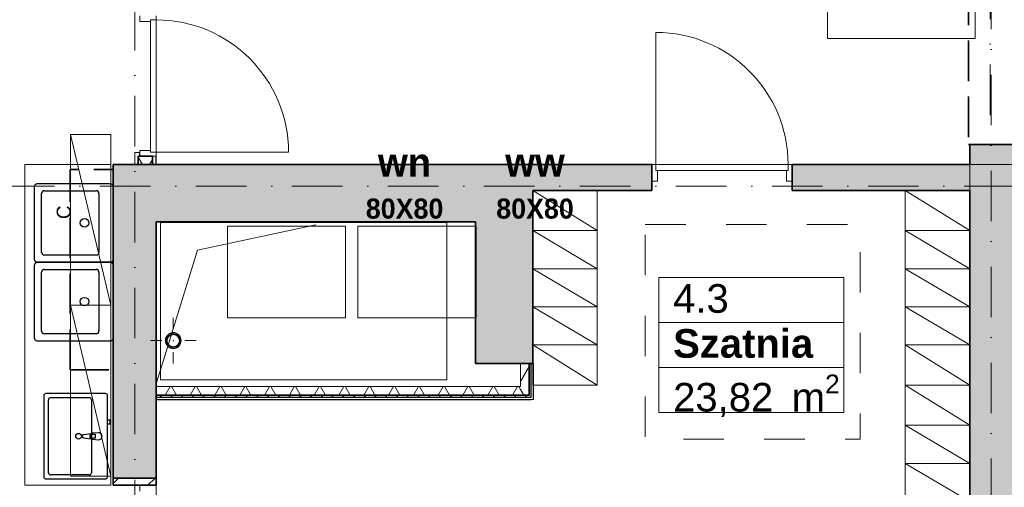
# Model space of a CAD drawing. Header units: millimetres. Extents: x -148444 to 51443, y -4810 to 453290.
# Tile 206 of 256: x 14775 to 21650, y 77273 to 80539. Entities that reach past the tile are written whole.
import ezdxf

# ---------------------------------------------------------------- set-up
doc = ezdxf.new("R2010")
doc.units = ezdxf.units.MM
for name, pattern in [('Krawędzie ukryte', [3.912222, 2.822222, -1.09]), ('Kropki i Kreski', [6.702778, 3.527778, -1.763889, 0, -1.411111]), ('Przerywana', [5.644444, 2.822222, -2.822222])]:
    doc.linetypes.add(name, pattern=pattern)
for name, color, linetype in [('- strefy pomieszczeń', 8, 'Continuous'), ('2D - Ogólne', 8, 'Continuous'), ('2D - Rysunki i Obrazki', 8, 'Continuous'), ('Drzwi Archicad', 8, 'Continuous'), ('Instalacje - Went_Klim', 8, 'Continuous'), ('Konstrukcja - Belki', 8, 'Continuous'), ('Konstrukcja - Siatka mod', 8, 'Continuous'), ('Konstrukcja - Stropy', 8, 'Continuous'), ('Konstrukcja - Ściany działowe', 8, 'Continuous'), ('Konstrukcja - Ściany nośne wew..P', 8, 'Continuous'), ('Opisy - Etykiety', 8, 'Continuous'), ('PIONY INST', 8, 'Continuous'), ('Wnętrze - Umeblowanie', 8, 'Continuous'), ('Wnętrze - Wyposażenie', 8, 'Continuous')]:
    doc.layers.add(name, color=color, linetype=linetype)
doc.styles.add('STYL_AUTOMATYCZNY_1', font='arial.ttf')
doc.styles.add('STYL_AUTOMATYCZNY_11', font='txt')
doc.styles.add('STYL_AUTOMATYCZNY_2', font='arial.ttf')
doc.styles.add('STYL_AUTOMATYCZNY_8', font='txt')
pattern_1 = [(60, (-220940.59, 363284.62), (-129.90381, 75), []), (120, (-220940.59, 363284.62), (129.90381, 75), [])]

msp = doc.modelspace()

# ---------------------------------------------------------------- hatches: boundary and pattern name
at = {"layer": 'Konstrukcja - Ściany działowe', "linetype": 'Continuous', "lineweight": 13}
h = msp.add_hatch(dxfattribs=at)
h.set_pattern_fill('Izolacja_miękka_0006', color=8, style=0, pattern_type=2)
h.set_pattern_definition(pattern_1)
h.paths.add_polyline_path([(15603, 79526.9), (15703, 79526.9), (15703, 79585.9), (15613, 79585.9), (15603, 79585.9)])
for points in [[(18358, 79346.9), (19188, 79346.9), (19188, 79526.9), (18358, 79526.9)], [(21708, 79346.9), (21708, 79526.9), (20168, 79526.9), (20168, 79346.9)]]:
    msp.add_hatch(color=8, dxfattribs=at).paths.add_polyline_path(points)
h = msp.add_hatch(dxfattribs=at)
h.set_pattern_fill('Izolacja_miękka_0006', color=8, style=0, pattern_type=2)
h.set_pattern_definition(pattern_1)
h.paths.add_polyline_path([(18332, 77976.9), (18332, 78136.9), (18272, 78136.9), (18272, 77976.9)])
h = msp.add_hatch(dxfattribs=at)
h.set_pattern_fill('Izolacja_miękka_0006', color=8, style=0, pattern_type=2)
h.set_pattern_definition(pattern_1)
h.paths.add_polyline_path([(18272, 77976.9), (15728, 77976.9), (15728, 77916.9), (18272, 77916.9)])
h = msp.add_hatch(dxfattribs=at)
h.set_pattern_fill('Izolacja_miękka_0006', color=8, style=0, pattern_type=2)
h.set_pattern_definition(pattern_1)
h.paths.add_polyline_path([(18272, 77916.9), (18332, 77916.9), (18272, 77976.9)])
h = msp.add_hatch(dxfattribs=at)
h.set_pattern_fill('Gips_0006', color=8, style=0, pattern_type=2)
h.set_pattern_definition([(0, (-220940.59, 363284.615), (0, 75), [0, -75])])
h.paths.add_polyline_path([(18332, 77916.9), (15728, 77916.9), (15728, 77901.9), (18332, 77901.9)])
at = {"layer": 'Konstrukcja - Ściany nośne wew..P', "linetype": 'Continuous', "lineweight": 13}
for points in [[(21408, 79666.9), (21408, 79526.9), (21708, 79526.9), (21708, 79666.9)], [(15728, 79126.9), (15428, 79526.9), (15428, 79126.9)], [(15728, 79526.9), (15428, 79526.9), (15728, 79126.9)], [(15728, 79126.9), (17958, 79126.9), (17958, 79526.9), (15728, 79526.9)], [(17958, 79126.9), (18358, 79526.9), (17958, 79526.9)], [(17958, 79126.9), (18358, 79126.9), (18358, 79526.9)], [(21708, 74476.9), (21708, 79346.9), (21408, 79346.9), (21408, 74476.9)], [(15428, 79126.9), (15428, 77336.9), (15728, 77336.9), (15728, 79126.9)], [(17958, 79126.9), (17958, 78136.9), (18358, 78136.9), (18358, 79126.9)]]:
    msp.add_hatch(color=8, dxfattribs=at).paths.add_polyline_path(points)
h = msp.add_hatch(dxfattribs=at)
h.set_pattern_fill('Bloczki_ceramiczne_0006', color=8, style=0, pattern_type=2)
h.set_pattern_definition([(45, (-220940.59, 363284.62), (-127.27922, 127.27922), [])])
h.paths.add_polyline_path([(15428, 77336.9), (15428, 77286.8), (15728, 77286.8), (15728, 77336.9)])
at = {"layer": 'PIONY INST', "linetype": 'Continuous', "lineweight": 13}
h = msp.add_hatch(color=8, dxfattribs=at)
h.paths.add_polyline_path([(15847.2, 78352.6, 0.414214), (15792.2, 78297.6, 0.414214), (15847.2, 78242.6, 0.414214), (15902.2, 78297.6, 0.414214)])
h.paths.add_polyline_path([(15847.2, 78342.6, -1), (15847.2, 78252.6, -1)], flags=0)

# ---------------------------------------------------------------- linework, layer by layer
at = {"layer": '- strefy pomieszczeń', "color": 8, "linetype": 'Continuous', "lineweight": 13, "ltscale": 100}
for p, q in [((19237.4, 78737.8), (20529.2, 78737.8)), ((19237.4, 78423.5), (19237.4, 78737.8)), ((20529.2, 78737.8), (20529.2, 78423.5)), ((20529.2, 78423.5), (19237.4, 78423.5)), ((19237.4, 78423.5), (20529.2, 78423.5)), ((19237.4, 78109.2), (19237.4, 78423.5)), ((20529.2, 78423.5), (20529.2, 78109.2)), ((20529.2, 78109.2), (19237.4, 78109.2)), ((19237.4, 78109.2), (20529.2, 78109.2)), ((19237.4, 77794.9), (19237.4, 78109.2)), ((20529.2, 78109.2), (20529.2, 77794.9)), ((20529.2, 77794.9), (19237.4, 77794.9))]:
    msp.add_line(p, q, dxfattribs=at)
at = {"color": 8, "linetype": 'Continuous', "lineweight": 35, "ltscale": 100, "flags": 128}
for points in [[(20168, 79346.9), (20168, 79526.9)], [(15428, 77336.9), (15428, 77286.8)], [(15728, 77286.8), (15428, 77286.8)], [(15728, 77286.8), (15728, 77336.9)]]:
    msp.add_lwpolyline(points, dxfattribs=at)
at = {"layer": '2D - Ogólne', "color": 8, "linetype": 'Continuous', "lineweight": 20, "ltscale": 100}
for p, q in [((21408, 79526.9), (21408, 79666.9)), ((18358, 78266.6), (18358, 79226.9)), ((15728, 74666.9), (15728, 78346.9))]:
    msp.add_line(p, q, dxfattribs=at)
at = {"layer": '2D - Ogólne', "color": 8, "linetype": 'Continuous', "lineweight": 13, "ltscale": 100, "flags": 128}
msp.add_lwpolyline([(16841.8, 79106.9), (16016.8, 78930.3), (15728, 77996.6)], dxfattribs=at)
at = {"layer": '2D - Ogólne', "color": 8, "linetype": 'Przerywana', "lineweight": 13, "ltscale": 100, "flags": 128}
msp.add_lwpolyline([(19142.9, 79109.6), (20642.9, 79109.6), (20642.9, 77609.6), (19142.9, 77609.6)], close=True, dxfattribs=at)
at = {"layer": '2D - Rysunki i Obrazki', "color": 8, "linetype": 'Continuous', "lineweight": 13, "ltscale": 100}
for p, q in [((17050.3, 79096.7), (16226.3, 79096.7)), ((16226.3, 79096.7), (16226.3, 78456.7)), ((17050.3, 78456.7), (17050.3, 79096.7)), ((17961, 79096.7), (17137, 79096.7)), ((17137, 79096.7), (17137, 78456.7)), ((17961, 78456.7), (17961, 79096.7)), ((16226.3, 78456.7), (17050.3, 78456.7)), ((17137, 78456.7), (17961, 78456.7))]:
    msp.add_line(p, q, dxfattribs=at)
at = {"layer": '2D - Rysunki i Obrazki', "color": 8, "linetype": 'Continuous', "lineweight": 13, "ltscale": 100, "flags": 128}
for points in [[(15411.1, 77286.8), (14811.1, 77286.8), (14811.1, 79526.9), (15411.1, 79526.9)], [(15758.1, 79123.2), (17758.1, 79123.2), (17758.1, 78023.2), (15758.1, 78023.2)]]:
    msp.add_lwpolyline(points, close=True, dxfattribs=at)
at = {"layer": 'Drzwi Archicad', "color": 8, "linetype": 'Continuous', "lineweight": 13, "ltscale": 100}
for p, q in [((15613, 80565.9), (15613, 80525.9)), ((15613, 80525.9), (15688, 80525.9)), ((15688, 80525.9), (15688, 80537.9)), ((15688, 80537.9), (15728, 80537.9)), ((15688, 79613.9), (15688, 80537.9)), ((15688, 80537.9), (15728, 80537.9)), ((15728, 80537.9), (15728, 80565.9)), ((15728, 80537.9), (15728, 79613.9)), ((19216, 79526.9), (19216, 80450.9)), ((15578, 79585.9), (15578, 79610.9)), ((15613, 79610.9), (15578, 79610.9)), ((15688, 79625.9), (15613, 79625.9)), ((15613, 79625.9), (15613, 79585.9)), ((15688, 79613.9), (15688, 79625.9)), ((15728, 79613.9), (15688, 79613.9)), ((15728, 79613.9), (15688, 79613.9)), ((15728, 79613.9), (16652, 79613.9)), ((15728, 79585.9), (15728, 79613.9)), ((15613, 79585.9), (15728, 79585.9)), ((15728, 79585.9), (15703, 79585.9)), ((15728, 79585.9), (15703, 79585.9)), ((19188, 79411.9), (19188, 79526.9)), ((19188, 79526.9), (19216, 79526.9)), ((19216, 79526.9), (19216, 79486.9)), ((20140, 79526.9), (19216, 79526.9)), ((19216, 79526.9), (19216, 79486.9)), ((19216, 79486.9), (19228, 79486.9)), ((19216, 79486.9), (20140, 79486.9)), ((19228, 79486.9), (19228, 79411.9)), ((20128, 79411.9), (20128, 79486.9)), ((20128, 79486.9), (20140, 79486.9)), ((20140, 79486.9), (20140, 79526.9)), ((20140, 79526.9), (20168, 79526.9)), ((20140, 79486.9), (20140, 79526.9)), ((20168, 79526.9), (20168, 79411.9)), ((19228, 79411.9), (19188, 79411.9)), ((20168, 79411.9), (20128, 79411.9)), ((15728, 77286.8), (15613, 77286.8)), ((15613, 77286.8), (15613, 77246.8)), ((15728, 77258.8), (15728, 77286.8))]:
    msp.add_line(p, q, dxfattribs=at)
at = {"layer": 'Drzwi Archicad', "color": 8, "linetype": 'Continuous', "lineweight": 35, "ltscale": 100}
for p, q in [((15703, 79585.9), (15613, 79585.9)), ((15703, 79585.9), (15613, 79585.9)), ((19188, 79526.9), (19188, 79411.9)), ((19188, 79526.9), (19188, 79411.9)), ((20168, 79526.9), (20168, 79411.9)), ((20168, 79526.9), (20168, 79411.9)), ((19188, 79411.9), (19188, 79346.9)), ((20168, 79411.9), (20168, 79346.9)), ((15613, 77286.8), (15428, 77286.8)), ((15728, 77286.8), (15613, 77286.8)), ((15728, 77286.8), (15613, 77286.8))]:
    msp.add_line(p, q, dxfattribs=at)
at = {"layer": 'Drzwi Archicad', "color": 8, "linetype": 'Continuous', "lineweight": 13, "ltscale": 100}
for centre in [(15728, 79613.9), (19216, 79526.9)]:
    msp.add_arc(centre, 924, 0, 90, dxfattribs=at)
at = {"layer": 'Instalacje - Went_Klim', "color": 8, "linetype": 'Krawędzie ukryte', "lineweight": 35, "ltscale": 100, "flags": 128}
msp.add_lwpolyline([(15128, 78093.5), (15128, 79493.5), (15428, 79493.5), (15428, 78093.5)], close=True, dxfattribs=at)
at = {"layer": 'Konstrukcja - Belki', "color": 8, "linetype": 'Krawędzie ukryte', "lineweight": 35, "ltscale": 100}
for p, q in [((21399.8, 81566.9), (21399.8, 79667.5)), ((21399.8, 79667.5), (21699.8, 79667.5))]:
    msp.add_line(p, q, dxfattribs=at)
at = {"layer": 'Konstrukcja - Belki', "color": 8, "linetype": 'Kropki i Kreski', "lineweight": 13, "ltscale": 100}
msp.add_line((21549.8, 81566.9), (21549.8, 79667.5), dxfattribs=at)
at = {"layer": 'Konstrukcja - Siatka mod', "color": 8, "linetype": 'Kropki i Kreski', "lineweight": 13, "ltscale": 100}
for p, q in [((15578, 90062.8), (15578, 73098)), ((21558, 73098), (21558, 90062.8)), ((7290.5, 79376.9), (36735, 79376.9))]:
    msp.add_line(p, q, dxfattribs=at)
at = {"layer": 'Konstrukcja - Stropy', "color": 8, "linetype": 'Continuous', "lineweight": 13, "ltscale": 100, "flags": 128}
msp.add_lwpolyline([(21408, 79526.9), (24708, 79526.9), (24708, 74502.9), (36728, 74476.9), (36778, 86956.9), (9738, 86956.9), (9738, 74326.9), (21408, 74326.9)], close=True, dxfattribs=at)
at = {"layer": 'Konstrukcja - Ściany działowe', "color": 8, "linetype": 'Continuous', "lineweight": 13, "ltscale": 100}
for p, q in [((15613, 79610.9), (15578, 79610.9)), ((15578, 79585.9), (15578, 79610.9)), ((15728, 79585.9), (15703, 79585.9))]:
    msp.add_line(p, q, dxfattribs=at)
at = {"layer": 'Konstrukcja - Ściany działowe', "color": 8, "linetype": 'Continuous', "lineweight": 25, "ltscale": 100}
for p, q in [((15613, 79585.9), (15613, 79610.9)), ((18347, 77916.9), (18347, 78136.9)), ((15728, 77901.9), (18332, 77901.9)), ((18332, 77901.9), (18347, 77901.9)), ((18347, 77901.9), (18347, 77916.9))]:
    msp.add_line(p, q, dxfattribs=at)
at = {"layer": 'Konstrukcja - Ściany działowe', "color": 8, "linetype": 'Continuous', "lineweight": 35, "ltscale": 100}
for p, q in [((15603, 79585.9), (15603, 79526.9)), ((15603, 79585.9), (15613, 79585.9)), ((15703, 79585.9), (15613, 79585.9)), ((15703, 79526.9), (15703, 79585.9)), ((19188, 79526.9), (19188, 79411.9)), ((19188, 79411.9), (19188, 79346.9)), ((18332, 77976.9), (18332, 78136.9)), ((18332, 77916.9), (18332, 77976.9)), ((15728, 77916.9), (18272, 77916.9)), ((18272, 77916.9), (18332, 77916.9)), ((18272, 77916.9), (18332, 77916.9))]:
    msp.add_line(p, q, dxfattribs=at)
at = {"layer": 'Konstrukcja - Ściany działowe', "color": 8, "linetype": 'Continuous', "lineweight": 13, "ltscale": 100, "flags": 128}
for points in [[(15578, 79585.9), (15578, 79526.9)], [(15728, 79526.9), (15703, 79526.9)], [(18272, 78136.9), (18272, 77976.9)], [(18347, 78136.9), (18332, 78136.9)], [(18362, 78136.9), (18347, 78136.9)], [(18272, 77976.9), (15728, 77976.9)], [(15728, 77901.9), (15728, 77916.9)], [(15728, 77886.9), (15728, 77901.9)], [(18362, 77886.9), (18347, 77886.9)]]:
    msp.add_lwpolyline(points, dxfattribs=at)
at = {"layer": 'Konstrukcja - Ściany działowe', "color": 8, "linetype": 'Continuous', "lineweight": 25, "ltscale": 100, "flags": 128}
for points in [[(15728, 79526.9), (15728, 79585.9)], [(15603, 79526.9), (15578, 79526.9)], [(18362, 77886.9), (18362, 78136.9)], [(15728, 77886.9), (18347, 77886.9)]]:
    msp.add_lwpolyline(points, dxfattribs=at)
at = {"layer": 'Konstrukcja - Ściany działowe', "color": 8, "linetype": 'Continuous', "lineweight": 35, "ltscale": 100, "flags": 128}
for points in [[(15703, 79526.9), (15603, 79526.9)], [(19188, 79526.9), (18358, 79526.9)], [(21408, 79526.9), (20168, 79526.9)], [(18358, 79346.9), (19188, 79346.9)], [(20168, 79346.9), (21408, 79346.9)], [(18332, 78136.9), (18272, 78136.9)], [(15728, 77916.9), (15728, 77976.9)]]:
    msp.add_lwpolyline(points, dxfattribs=at)
at = {"layer": 'Konstrukcja - Ściany nośne wew..P', "color": 8, "linetype": 'Continuous', "lineweight": 35, "ltscale": 100}
msp.add_line((15428, 77336.9), (15728, 77336.9), dxfattribs=at)
at = {"layer": 'Konstrukcja - Ściany nośne wew..P', "color": 8, "linetype": 'Continuous', "lineweight": 35, "ltscale": 100, "flags": 128}
for points in [[(21408, 79666.9), (21408, 79526.9)], [(21408, 79666.9), (21708, 79666.9)], [(15428, 79526.9), (15428, 79126.9)], [(17958, 79526.9), (15428, 79526.9)], [(18358, 79526.9), (17958, 79526.9)], [(18358, 78136.9), (18358, 79346.9)], [(21408, 79346.9), (21408, 74476.9)], [(15428, 79126.9), (15428, 77336.9)], [(15728, 77336.9), (15728, 79126.9)], [(15728, 79126.9), (17958, 79126.9)], [(17958, 79126.9), (17958, 78136.9)], [(18358, 78136.9), (17958, 78136.9)]]:
    msp.add_lwpolyline(points, dxfattribs=at)
at = {"layer": 'Opisy - Etykiety', "color": 8, "linetype": 'Continuous', "lineweight": 20, "ltscale": 100}
for p, q in [((20415, 80945.1), (20415, 80408.6)), ((21446.5, 80408.6), (21446.5, 80945.1)), ((20415, 80408.6), (21446.5, 80408.6))]:
    msp.add_line(p, q, dxfattribs=at)
at = {"layer": 'PIONY INST', "color": 8, "linetype": 'Continuous', "lineweight": 0, "ltscale": 100}
for p, q in [((15847.2, 78377.6), (15847.2, 78457.6)), ((15767.2, 78297.6), (15687.2, 78297.6)), ((15927.2, 78297.6), (16007.2, 78297.6)), ((15847.2, 78217.6), (15847.2, 78137.6))]:
    msp.add_line(p, q, dxfattribs=at)
at = {"layer": 'PIONY INST', "color": 8, "linetype": 'Continuous', "lineweight": 25, "ltscale": 100, "flags": 128}
msp.add_lwpolyline([(15847.2, 78352.6, 0.414214), (15792.2, 78297.6, 0.414214), (15847.2, 78242.6, 0.414214), (15902.2, 78297.6, 0.414214)], format="xyb", close=True, dxfattribs=at)
at = {"layer": 'PIONY INST', "color": 8, "linetype": 'Continuous', "lineweight": 35, "ltscale": 100, "flags": 128}
msp.add_lwpolyline([(15847.2, 78342.6, -1), (15847.2, 78252.6, -1)], format="xyb", close=True, dxfattribs=at)
at = {"layer": 'PIONY INST', "color": 8, "linetype": 'Continuous', "lineweight": 0, "ltscale": 100}
msp.add_point((15847.2, 78297.6), dxfattribs=at)
at = {"layer": 'Wnętrze - Umeblowanie', "color": 8, "linetype": 'Continuous', "lineweight": 13, "ltscale": 100}
for p, q in [((15129, 79738.4), (15411.1, 78544.8)), ((18358, 79346.9), (18808, 79065.9)), ((20958, 79346.9), (21408, 79065.9)), ((18808, 79065.9), (18358, 79065.9)), ((18358, 79065.9), (18808, 78799.9)), ((21408, 79065.9), (20958, 79065.9)), ((20958, 79065.9), (21408, 78799.9)), ((18808, 78799.9), (18358, 78799.9)), ((18358, 78799.9), (18808, 78533.9)), ((21408, 78799.9), (20958, 78799.9)), ((20958, 78799.9), (21408, 78533.9)), ((15411.1, 78544.8), (15129, 78544.8)), ((15129, 78544.8), (15411.1, 77351.2)), ((18808, 78533.9), (18358, 78533.9)), ((18358, 78533.9), (18808, 78267.9)), ((21408, 78533.9), (20958, 78533.9)), ((20958, 78533.9), (21408, 78267.9)), ((18808, 78267.9), (18358, 78267.9)), ((18358, 78267.9), (18808, 77986.9)), ((21408, 78267.9), (20958, 78267.9)), ((20958, 78267.9), (21408, 77986.9)), ((20958, 77986.9), (21408, 77705.9)), ((21408, 77705.9), (20958, 77705.9)), ((20958, 77705.9), (21408, 77439.9)), ((21408, 77439.9), (20958, 77439.9)), ((20958, 77439.9), (21408, 77173.9))]:
    msp.add_line(p, q, dxfattribs=at)
at = {"layer": 'Wnętrze - Umeblowanie', "color": 8, "linetype": 'Continuous', "lineweight": 13, "ltscale": 100, "flags": 128}
for points in [[(15411.1, 77351.2), (15411.1, 79738.4), (15129, 79738.4), (15129, 77351.2)], [(18808, 77986.9), (18808, 79346.9), (18358, 79346.9), (18358, 77986.9)], [(21408, 77986.9), (21408, 79346.9), (20958, 79346.9), (20958, 77986.9)], [(21408, 76626.9), (21408, 77986.9), (20958, 77986.9), (20958, 76626.9)]]:
    msp.add_lwpolyline(points, close=True, dxfattribs=at)
at = {"layer": 'Wnętrze - Wyposażenie', "color": 8, "linetype": 'Continuous', "lineweight": 25, "ltscale": 100}
for p, q in [((14948, 79344.8), (15308, 79344.8)), ((14928, 78914.8), (14928, 79324.8)), ((15328, 79324.8), (15328, 78914.8)), ((15308, 78894.8), (14948, 78894.8)), ((14948, 78794.8), (15308, 78794.8)), ((14928, 78364.8), (14928, 78774.8)), ((15328, 78774.8), (15328, 78364.8)), ((15308, 78344.8), (14948, 78344.8)), ((14990.8, 77899.4), (15260.8, 77899.4)), ((14975.8, 77374.4), (14975.8, 77884.4)), ((15275.8, 77884.4), (15275.8, 77374.4)), ((15286, 77643), (15300.8, 77643)), ((15300.8, 77615.8), (15286, 77615.8)), ((15300.8, 77643), (15300.8, 77615.8)), ((15260.8, 77359.4), (14990.8, 77359.4))]:
    msp.add_line(p, q, dxfattribs=at)
at = {"layer": 'Wnętrze - Wyposażenie', "color": 8, "linetype": 'Continuous', "lineweight": 25, "ltscale": 100, "flags": 128}
for points in [[(14878, 78864.8), (14878, 79374.8, -0.414214), (14898, 79394.8), (15408, 79394.8, -0.414214), (15428, 79374.8), (15428, 78864.8, -0.414214), (15408, 78844.8), (14898, 78844.8, -0.414214)], [(14878, 78314.8), (14878, 78824.8, -0.414214), (14898, 78844.8), (15408, 78844.8, -0.414214), (15428, 78824.8), (15428, 78314.8, -0.414214), (15408, 78294.8), (14898, 78294.8, -0.414214)], [(15385.8, 77914.4), (15385.8, 77344.4, -0.414214), (15370.8, 77329.4), (14960.8, 77329.4, -0.414214), (14945.8, 77344.4), (14945.8, 77914.4, -0.414214), (14960.8, 77929.4), (15370.8, 77929.4, -0.414214)], [(15325.8, 77654.4), (15283.8, 77650.4, 0.12102), (15274.3, 77647.1), (15221.4, 77640.5, 0.882566), (15221.4, 77618.3), (15274.3, 77611.7, 0.12102), (15283.8, 77608.4), (15325.8, 77604.4, 1)]]:
    msp.add_lwpolyline(points, format="xyb", close=True, dxfattribs=at)
msp.add_lwpolyline([(15385.8, 77742.9), (15385.8, 77715.9), (15405.8, 77715.9), (15405.8, 77742.9)], close=True, dxfattribs=at)
at = {"layer": 'Wnętrze - Wyposażenie', "color": 8, "linetype": 'Continuous', "lineweight": 25, "ltscale": 100}
for centre, radius in [((15228, 79119.8), 30), ((15228, 78569.8), 30), ((15185.8, 77629.4), 20)]:
    msp.add_circle(centre, radius, dxfattribs=at)
for centre, radius, start, end in [((14948, 79324.8), 20, 90, 180), ((15308, 79324.8), 20, 0, 90), ((14948, 78914.8), 20, 180, 270), ((15308, 78914.8), 20, 270, 0), ((14948, 78774.8), 20, 90, 180), ((15308, 78774.8), 20, 0, 90), ((14948, 78364.8), 20, 180, 270), ((15308, 78364.8), 20, 270, 0), ((14990.8, 77884.4), 15, 90, 180), ((15260.8, 77884.4), 15, 0, 90), ((15285.7, 77629.4), 21.1, 122.77103, 237.22897), ((15286, 77629.4), 13.6, 90, 270), ((14990.8, 77374.4), 15, 180, 270), ((15260.8, 77374.4), 15, 270, 0)]:
    msp.add_arc(centre, radius, start, end, dxfattribs=at)
for p in [(14928, 78914.8), (14928, 78364.8)]:
    msp.add_point(p, dxfattribs=at)

# ---------------------------------------------------------------- texts
at = {"layer": '- strefy pomieszczeń', "color": 8, "linetype": 'Continuous', "lineweight": 13, "char_height": 200, "attachment_point": 1}
for s, insert, style in [('\\A1;{\\pql;\\pt0,100;\\fArial|b0|i0|c238|p0;\\W1.000000;4.3\\fArial|b0|i0|c238|p0;\\W1.000000;\\A1{\\H.66x;\\S^  ;}\\fArial|b0|i0|c238|p0;\\W1.000000;\\fArial|b0|i0|c238|p0;\\W1.000000;\\A1{\\H.66x;\\S^  ;}}', (19337.4, 78692), 'STYL_AUTOMATYCZNY_1'), ('\\A1;{\\pql;\\pt0,100;\\fArial|b1|i0|c238|p0;\\W1.000000;Szatnia\\fArial|b1|i0|c238|p0;\\W1.000000;\\A1{\\H.66x;\\S^  ;}\\fArial|b1|i0|c238|p0;\\W1.000000;\\fArial|b1|i0|c238|p0;\\W1.000000;\\A1{\\H.66x;\\S^  ;}}', (19337.4, 78377.8), 'STYL_AUTOMATYCZNY_2'), ('\\A1;{\\pql;\\pt0,100;\\fArial|b0|i0|c238|p0;\\W1.000000;23,82\\fArial|b0|i0|c238|p0;\\W1.000000;\\A1{\\H.66x;\\S^  ;}\\fArial|b0|i0|c238|p0;\\W1.000000; m\\fArial|b0|i0|c238|p0;\\W1.000000;\\A1{\\H.66x;\\S2^  ;}}', (19337.4, 78060.6), 'STYL_AUTOMATYCZNY_1')]:
    msp.add_mtext(s, dxfattribs=dict(at, insert=insert, style=style))
at = {"layer": '2D - Rysunki i Obrazki', "color": 8, "linetype": 'Continuous', "lineweight": 35, "char_height": 200, "attachment_point": 8, "line_spacing_factor": 1.057397, "style": 'STYL_AUTOMATYCZNY_11'}
for s, insert in [('\\A1;{\\pqc;\\fF1|b1|i0|c0|p0;\\W1.000000;wn\\P\\pqc;\\fF1|b1|i0|c0|p0;\\H0.700000x;\\W1.000000;8\\fF1|b1|i0|c0|p0;\\W1.000000;0X\\fF1|b1|i0|c0|p0;\\W1.000000;8\\fF1|b1|i0|c0|p0;\\W1.000000;0}', (17462.3, 79147.8)), ('\\A1;{\\pqc;\\fF1|b1|i0|c0|p0;\\W1.000000;ww\\P\\pqc;\\fF1|b1|i0|c0|p0;\\H0.700000x;\\W1.000000;8\\fF1|b1|i0|c0|p0;\\W1.000000;0X\\fF1|b1|i0|c0|p0;\\W1.000000;8\\fF1|b1|i0|c0|p0;\\W1.000000;0}', (18373, 79147.8))]:
    msp.add_mtext(s, dxfattribs=dict(at, insert=insert))
at = {"layer": '2D - Rysunki i Obrazki', "color": 8, "linetype": 'Continuous', "lineweight": 35, "insert": (15133.1, 79194.3), "char_height": 98.407, "attachment_point": 8, "rotation": 90, "style": 'STYL_AUTOMATYCZNY_8'}
msp.add_mtext('\\A1;{\\pqc;\\fF1|b0|i0|c0|p0;\\W1.000000;C}', dxfattribs=at)

doc.saveas('drawing.dxf')
